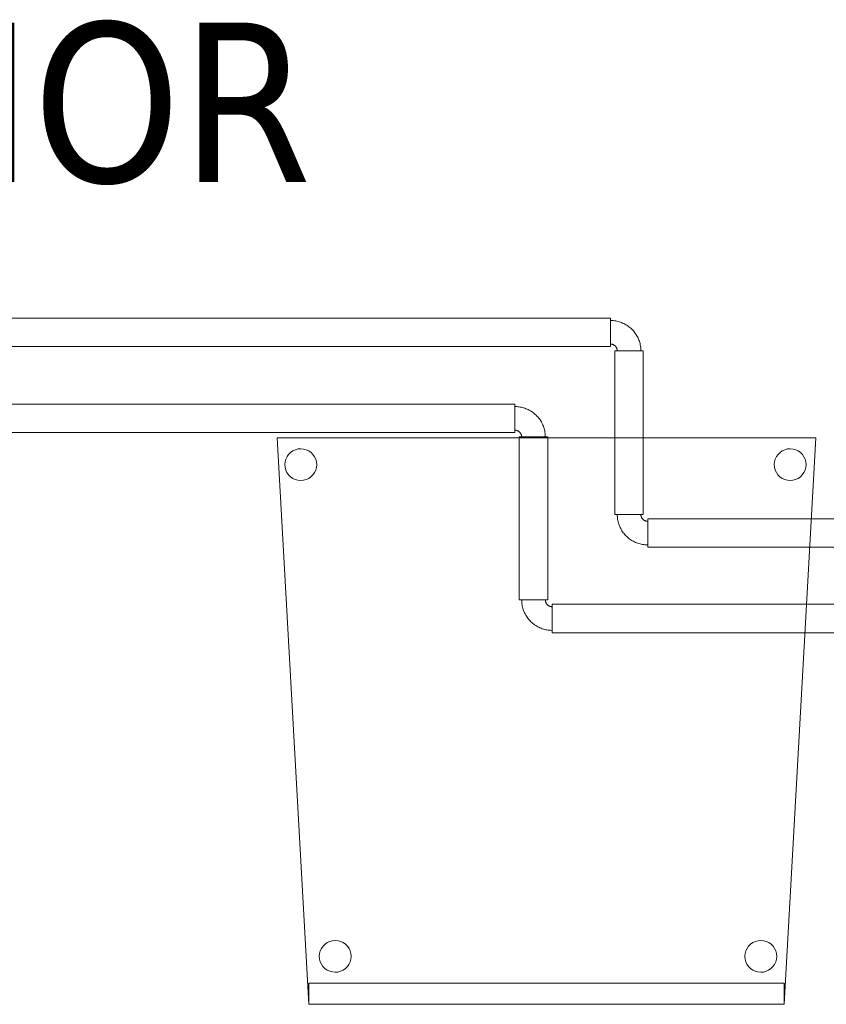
# Model space of a CAD drawing. Header units: metres. Extents: x 391.1 to 427.5, y 12.5 to 28.4.
# Tile 198 of 209: x 418.366 to 419.124, y 16.054 to 16.98. Entities that reach past the tile are written whole.
import ezdxf

# ---------------------------------------------------------------- set-up
doc = ezdxf.new("R2010")
doc.units = ezdxf.units.M
for name, color, linetype, lineweight in [('02_MOBILIARIO', 7, 'Continuous', 18), ('A-DETL-____-MBND', 7, 'Continuous', 18), ('G-____-____-TEXT', 7, 'Continuous', 30), ('P-PIPE-____-OTLN', 7, 'Continuous', 18)]:
    doc.layers.add(name, color=color, linetype=linetype, lineweight=lineweight)
doc.styles.add('Tahoma_4', font='tahoma.ttf', dxfattribs={"height": 0.15})

# ---------------------------------------------------------------- blocks, each defined once
blk = doc.blocks.new('Family - Cadira confident_PA-152530-03_CLI_AIGUA_P0A')
at = {"layer": 'A-DETL-____-MBND', "color": 253, "true_color": 0xaaaaaa}
for p, q in [((0.03, 0), (0, 0.53261)), ((0, 0.53261), (0.50651, 0.53261)), ((0.50651, 0.53261), (0, 0.53261)), ((0, 0.53261), (0.03, 0)), ((0.50651, 0.53261), (0.47651, 0)), ((0.47651, 0), (0.50651, 0.53261)), ((0.01089, 0.51716), (0.01274, 0.519)), ((0.01274, 0.519), (0.01089, 0.51716)), ((0.01274, 0.519), (0.01488, 0.52048)), ((0.01488, 0.52048), (0.01274, 0.519)), ((0.01488, 0.52048), (0.01724, 0.52157)), ((0.01724, 0.52157), (0.01488, 0.52048)), ((0.01724, 0.52157), (0.01976, 0.52223)), ((0.01976, 0.52223), (0.01724, 0.52157)), ((0.01976, 0.52223), (0.02235, 0.52245)), ((0.02235, 0.52245), (0.01976, 0.52223)), ((0.02235, 0.52245), (0.02495, 0.52221)), ((0.02495, 0.52221), (0.02235, 0.52245)), ((0.02495, 0.52221), (0.02746, 0.52153)), ((0.02746, 0.52153), (0.02495, 0.52221)), ((0.02746, 0.52153), (0.02981, 0.52041)), ((0.02981, 0.52041), (0.02746, 0.52153)), ((0.02981, 0.52041), (0.03194, 0.51891)), ((0.03194, 0.51891), (0.02981, 0.52041)), ((0.03194, 0.51891), (0.03377, 0.51706)), ((0.03377, 0.51706), (0.03194, 0.51891)), ((0.47089, 0.51716), (0.47274, 0.519)), ((0.47274, 0.519), (0.47089, 0.51716)), ((0.47274, 0.519), (0.47488, 0.52048)), ((0.47488, 0.52048), (0.47274, 0.519)), ((0.47488, 0.52048), (0.47724, 0.52157)), ((0.47724, 0.52157), (0.47488, 0.52048)), ((0.47724, 0.52157), (0.47976, 0.52223)), ((0.47976, 0.52223), (0.47724, 0.52157)), ((0.47976, 0.52223), (0.48235, 0.52245)), ((0.48235, 0.52245), (0.47976, 0.52223)), ((0.48235, 0.52245), (0.48495, 0.52221)), ((0.48495, 0.52221), (0.48235, 0.52245)), ((0.48495, 0.52221), (0.48746, 0.52153)), ((0.48746, 0.52153), (0.48495, 0.52221)), ((0.48746, 0.52153), (0.48981, 0.52041)), ((0.48981, 0.52041), (0.48746, 0.52153)), ((0.48981, 0.52041), (0.49194, 0.51891)), ((0.49194, 0.51891), (0.48981, 0.52041)), ((0.49194, 0.51891), (0.49377, 0.51706)), ((0.49377, 0.51706), (0.49194, 0.51891)), ((0.00735, 0.50758), (0.00759, 0.51017)), ((0.00759, 0.51017), (0.00735, 0.50758)), ((0.00759, 0.51017), (0.00827, 0.51268)), ((0.00827, 0.51268), (0.00759, 0.51017)), ((0.00827, 0.51268), (0.00938, 0.51504)), ((0.00938, 0.51504), (0.00827, 0.51268)), ((0.00938, 0.51504), (0.01089, 0.51716)), ((0.01089, 0.51716), (0.00938, 0.51504)), ((0.03377, 0.51706), (0.03526, 0.51492)), ((0.03526, 0.51492), (0.03377, 0.51706)), ((0.03526, 0.51492), (0.03635, 0.51256)), ((0.03635, 0.51256), (0.03526, 0.51492)), ((0.03635, 0.51256), (0.03701, 0.51004)), ((0.03701, 0.51004), (0.03635, 0.51256)), ((0.03701, 0.51004), (0.03723, 0.50745)), ((0.03723, 0.50745), (0.03701, 0.51004)), ((0.46735, 0.50758), (0.46759, 0.51017)), ((0.46759, 0.51017), (0.46735, 0.50758)), ((0.46759, 0.51017), (0.46827, 0.51268)), ((0.46827, 0.51268), (0.46759, 0.51017)), ((0.46827, 0.51268), (0.46938, 0.51504)), ((0.46938, 0.51504), (0.46827, 0.51268)), ((0.46938, 0.51504), (0.47089, 0.51716)), ((0.47089, 0.51716), (0.46938, 0.51504)), ((0.49377, 0.51706), (0.49526, 0.51492)), ((0.49526, 0.51492), (0.49377, 0.51706)), ((0.49526, 0.51492), (0.49635, 0.51256)), ((0.49635, 0.51256), (0.49526, 0.51492)), ((0.49635, 0.51256), (0.49701, 0.51004)), ((0.49701, 0.51004), (0.49635, 0.51256)), ((0.49701, 0.51004), (0.49723, 0.50745)), ((0.49723, 0.50745), (0.49701, 0.51004)), ((0.00757, 0.50498), (0.00735, 0.50758)), ((0.00735, 0.50758), (0.00757, 0.50498)), ((0.00823, 0.50246), (0.00757, 0.50498)), ((0.00757, 0.50498), (0.00823, 0.50246)), ((0.00932, 0.5001), (0.00823, 0.50246)), ((0.00823, 0.50246), (0.00932, 0.5001)), ((0.0108, 0.49796), (0.00932, 0.5001)), ((0.00932, 0.5001), (0.0108, 0.49796)), ((0.0363, 0.50234), (0.03519, 0.49999)), ((0.03519, 0.49999), (0.0363, 0.50234)), ((0.03699, 0.50485), (0.0363, 0.50234)), ((0.0363, 0.50234), (0.03699, 0.50485)), ((0.03723, 0.50745), (0.03699, 0.50485)), ((0.03699, 0.50485), (0.03723, 0.50745)), ((0.46757, 0.50498), (0.46735, 0.50758)), ((0.46735, 0.50758), (0.46757, 0.50498)), ((0.46823, 0.50246), (0.46757, 0.50498)), ((0.46757, 0.50498), (0.46823, 0.50246)), ((0.46932, 0.5001), (0.46823, 0.50246)), ((0.46823, 0.50246), (0.46932, 0.5001)), ((0.4708, 0.49796), (0.46932, 0.5001)), ((0.46932, 0.5001), (0.4708, 0.49796)), ((0.4963, 0.50234), (0.49519, 0.49999)), ((0.49519, 0.49999), (0.4963, 0.50234)), ((0.49699, 0.50485), (0.4963, 0.50234)), ((0.4963, 0.50234), (0.49699, 0.50485)), ((0.49723, 0.50745), (0.49699, 0.50485)), ((0.49699, 0.50485), (0.49723, 0.50745)), ((0.01264, 0.49611), (0.0108, 0.49796)), ((0.0108, 0.49796), (0.01264, 0.49611)), ((0.01476, 0.49461), (0.01264, 0.49611)), ((0.01264, 0.49611), (0.01476, 0.49461)), ((0.01712, 0.4935), (0.01476, 0.49461)), ((0.01476, 0.49461), (0.01712, 0.4935)), ((0.01963, 0.49281), (0.01712, 0.4935)), ((0.01712, 0.4935), (0.01963, 0.49281)), ((0.02222, 0.49257), (0.01963, 0.49281)), ((0.01963, 0.49281), (0.02222, 0.49257)), ((0.02482, 0.49279), (0.02222, 0.49257)), ((0.02222, 0.49257), (0.02482, 0.49279)), ((0.02734, 0.49345), (0.02482, 0.49279)), ((0.02482, 0.49279), (0.02734, 0.49345)), ((0.0297, 0.49454), (0.02734, 0.49345)), ((0.02734, 0.49345), (0.0297, 0.49454)), ((0.03184, 0.49603), (0.0297, 0.49454)), ((0.0297, 0.49454), (0.03184, 0.49603)), ((0.03369, 0.49786), (0.03184, 0.49603)), ((0.03184, 0.49603), (0.03369, 0.49786)), ((0.03519, 0.49999), (0.03369, 0.49786)), ((0.03369, 0.49786), (0.03519, 0.49999)), ((0.47264, 0.49611), (0.4708, 0.49796)), ((0.4708, 0.49796), (0.47264, 0.49611)), ((0.47476, 0.49461), (0.47264, 0.49611)), ((0.47264, 0.49611), (0.47476, 0.49461)), ((0.47712, 0.4935), (0.47476, 0.49461)), ((0.47476, 0.49461), (0.47712, 0.4935)), ((0.47963, 0.49281), (0.47712, 0.4935)), ((0.47712, 0.4935), (0.47963, 0.49281)), ((0.48222, 0.49257), (0.47963, 0.49281)), ((0.47963, 0.49281), (0.48222, 0.49257)), ((0.48482, 0.49279), (0.48222, 0.49257)), ((0.48222, 0.49257), (0.48482, 0.49279)), ((0.48734, 0.49345), (0.48482, 0.49279)), ((0.48482, 0.49279), (0.48734, 0.49345)), ((0.4897, 0.49454), (0.48734, 0.49345)), ((0.48734, 0.49345), (0.4897, 0.49454)), ((0.49184, 0.49603), (0.4897, 0.49454)), ((0.4897, 0.49454), (0.49184, 0.49603)), ((0.49369, 0.49786), (0.49184, 0.49603)), ((0.49184, 0.49603), (0.49369, 0.49786)), ((0.49519, 0.49999), (0.49369, 0.49786)), ((0.49369, 0.49786), (0.49519, 0.49999)), ((0.04325, 0.05476), (0.0451, 0.05659)), ((0.0451, 0.05659), (0.04325, 0.05476)), ((0.0451, 0.05659), (0.04724, 0.05807)), ((0.04724, 0.05807), (0.0451, 0.05659)), ((0.04724, 0.05807), (0.0496, 0.05916)), ((0.0496, 0.05916), (0.04724, 0.05807)), ((0.0496, 0.05916), (0.05212, 0.05983)), ((0.05212, 0.05983), (0.0496, 0.05916)), ((0.05212, 0.05983), (0.05472, 0.06004)), ((0.05472, 0.06004), (0.05212, 0.05983)), ((0.05472, 0.06004), (0.05731, 0.0598)), ((0.05731, 0.0598), (0.05472, 0.06004)), ((0.05731, 0.0598), (0.05982, 0.05912)), ((0.05982, 0.05912), (0.05731, 0.0598)), ((0.05982, 0.05912), (0.06218, 0.05801)), ((0.06218, 0.05801), (0.05982, 0.05912)), ((0.06218, 0.05801), (0.0643, 0.0565)), ((0.0643, 0.0565), (0.06218, 0.05801)), ((0.0643, 0.0565), (0.06614, 0.05466)), ((0.06614, 0.05466), (0.0643, 0.0565)), ((0.44325, 0.05476), (0.4451, 0.05659)), ((0.4451, 0.05659), (0.44325, 0.05476)), ((0.4451, 0.05659), (0.44724, 0.05807)), ((0.44724, 0.05807), (0.4451, 0.05659)), ((0.44724, 0.05807), (0.4496, 0.05916)), ((0.4496, 0.05916), (0.44724, 0.05807)), ((0.4496, 0.05916), (0.45212, 0.05983)), ((0.45212, 0.05983), (0.4496, 0.05916)), ((0.45212, 0.05983), (0.45472, 0.06004)), ((0.45472, 0.06004), (0.45212, 0.05983)), ((0.45472, 0.06004), (0.45731, 0.0598)), ((0.45731, 0.0598), (0.45472, 0.06004)), ((0.45731, 0.0598), (0.45982, 0.05912)), ((0.45982, 0.05912), (0.45731, 0.0598)), ((0.45982, 0.05912), (0.46218, 0.05801)), ((0.46218, 0.05801), (0.45982, 0.05912)), ((0.46218, 0.05801), (0.4643, 0.0565)), ((0.4643, 0.0565), (0.46218, 0.05801)), ((0.4643, 0.0565), (0.46614, 0.05466)), ((0.46614, 0.05466), (0.4643, 0.0565)), ((0.03971, 0.04517), (0.03995, 0.04776)), ((0.03995, 0.04776), (0.03971, 0.04517)), ((0.03995, 0.04776), (0.04064, 0.05027)), ((0.04064, 0.05027), (0.03995, 0.04776)), ((0.04064, 0.05027), (0.04175, 0.05263)), ((0.04175, 0.05263), (0.04064, 0.05027)), ((0.04175, 0.05263), (0.04325, 0.05476)), ((0.04325, 0.05476), (0.04175, 0.05263)), ((0.06614, 0.05466), (0.06762, 0.05252)), ((0.06762, 0.05252), (0.06614, 0.05466)), ((0.06762, 0.05252), (0.06871, 0.05015)), ((0.06871, 0.05015), (0.06762, 0.05252)), ((0.06871, 0.05015), (0.06937, 0.04763)), ((0.06937, 0.04763), (0.06871, 0.05015)), ((0.06937, 0.04763), (0.06959, 0.04504)), ((0.06959, 0.04504), (0.06937, 0.04763)), ((0.43971, 0.04517), (0.43995, 0.04776)), ((0.43995, 0.04776), (0.43971, 0.04517)), ((0.43995, 0.04776), (0.44064, 0.05027)), ((0.44064, 0.05027), (0.43995, 0.04776)), ((0.44064, 0.05027), (0.44175, 0.05263)), ((0.44175, 0.05263), (0.44064, 0.05027)), ((0.44175, 0.05263), (0.44325, 0.05476)), ((0.44325, 0.05476), (0.44175, 0.05263)), ((0.46614, 0.05466), (0.46762, 0.05252)), ((0.46762, 0.05252), (0.46614, 0.05466)), ((0.46762, 0.05252), (0.46871, 0.05015)), ((0.46871, 0.05015), (0.46762, 0.05252)), ((0.46871, 0.05015), (0.46937, 0.04763)), ((0.46937, 0.04763), (0.46871, 0.05015)), ((0.46937, 0.04763), (0.46959, 0.04504)), ((0.46959, 0.04504), (0.46937, 0.04763)), ((0.03993, 0.04257), (0.03971, 0.04517)), ((0.03971, 0.04517), (0.03993, 0.04257)), ((0.04059, 0.04006), (0.03993, 0.04257)), ((0.03993, 0.04257), (0.04059, 0.04006)), ((0.04168, 0.03769), (0.04059, 0.04006)), ((0.04059, 0.04006), (0.04168, 0.03769)), ((0.04317, 0.03555), (0.04168, 0.03769)), ((0.04168, 0.03769), (0.04317, 0.03555)), ((0.06756, 0.03758), (0.06605, 0.03545)), ((0.06605, 0.03545), (0.06756, 0.03758)), ((0.06867, 0.03993), (0.06756, 0.03758)), ((0.06756, 0.03758), (0.06867, 0.03993)), ((0.06935, 0.04245), (0.06867, 0.03993)), ((0.06867, 0.03993), (0.06935, 0.04245)), ((0.06959, 0.04504), (0.06935, 0.04245)), ((0.06935, 0.04245), (0.06959, 0.04504)), ((0.43993, 0.04257), (0.43971, 0.04517)), ((0.43971, 0.04517), (0.43993, 0.04257)), ((0.44059, 0.04006), (0.43993, 0.04257)), ((0.43993, 0.04257), (0.44059, 0.04006)), ((0.44168, 0.03769), (0.44059, 0.04006)), ((0.44059, 0.04006), (0.44168, 0.03769)), ((0.44317, 0.03555), (0.44168, 0.03769)), ((0.44168, 0.03769), (0.44317, 0.03555)), ((0.46756, 0.03758), (0.46605, 0.03545)), ((0.46605, 0.03545), (0.46756, 0.03758)), ((0.46867, 0.03993), (0.46756, 0.03758)), ((0.46756, 0.03758), (0.46867, 0.03993)), ((0.46935, 0.04245), (0.46867, 0.03993)), ((0.46867, 0.03993), (0.46935, 0.04245)), ((0.46959, 0.04504), (0.46935, 0.04245)), ((0.46935, 0.04245), (0.46959, 0.04504)), ((0.045, 0.0337), (0.04317, 0.03555)), ((0.04317, 0.03555), (0.045, 0.0337)), ((0.04713, 0.0322), (0.045, 0.0337)), ((0.045, 0.0337), (0.04713, 0.0322)), ((0.04948, 0.03109), (0.04713, 0.0322)), ((0.04713, 0.0322), (0.04948, 0.03109)), ((0.05199, 0.0304), (0.04948, 0.03109)), ((0.04948, 0.03109), (0.05199, 0.0304)), ((0.05459, 0.03017), (0.05199, 0.0304)), ((0.05199, 0.0304), (0.05459, 0.03017)), ((0.05718, 0.03038), (0.05459, 0.03017)), ((0.05459, 0.03017), (0.05718, 0.03038)), ((0.0597, 0.03104), (0.05718, 0.03038)), ((0.05718, 0.03038), (0.0597, 0.03104)), ((0.06206, 0.03213), (0.0597, 0.03104)), ((0.0597, 0.03104), (0.06206, 0.03213)), ((0.0642, 0.03362), (0.06206, 0.03213)), ((0.06206, 0.03213), (0.0642, 0.03362)), ((0.06605, 0.03545), (0.0642, 0.03362)), ((0.0642, 0.03362), (0.06605, 0.03545)), ((0.445, 0.0337), (0.44317, 0.03555)), ((0.44317, 0.03555), (0.445, 0.0337)), ((0.44713, 0.0322), (0.445, 0.0337)), ((0.445, 0.0337), (0.44713, 0.0322)), ((0.44948, 0.03109), (0.44713, 0.0322)), ((0.44713, 0.0322), (0.44948, 0.03109)), ((0.45199, 0.0304), (0.44948, 0.03109)), ((0.44948, 0.03109), (0.45199, 0.0304)), ((0.45459, 0.03017), (0.45199, 0.0304)), ((0.45199, 0.0304), (0.45459, 0.03017)), ((0.45718, 0.03038), (0.45459, 0.03017)), ((0.45459, 0.03017), (0.45718, 0.03038)), ((0.4597, 0.03104), (0.45718, 0.03038)), ((0.45718, 0.03038), (0.4597, 0.03104)), ((0.46206, 0.03213), (0.4597, 0.03104)), ((0.4597, 0.03104), (0.46206, 0.03213)), ((0.4642, 0.03362), (0.46206, 0.03213)), ((0.46206, 0.03213), (0.4642, 0.03362)), ((0.46605, 0.03545), (0.4642, 0.03362)), ((0.4642, 0.03362), (0.46605, 0.03545)), ((0.03, 0), (0.03, 0.02)), ((0.03, 0.02), (0.47651, 0.02)), ((0.47651, 0.02), (0.03, 0.02)), ((0.03, 0.02), (0.03, 0)), ((0.47651, 0.02), (0.47651, 0)), ((0.47651, 0), (0.47651, 0.02)), ((0.47651, 0), (0.03, 0)), ((0.03, 0), (0.47651, 0)), ((0.03, 0), (0.47651, 0)), ((0.47651, 0), (0.03, 0))]:
    blk.add_line(p, q, dxfattribs=at)
blk = doc.blocks.new('LONDR55-XX_ZZ-ARQ-CAA-M3D-Londres55_ifc-1-03_CLI_AIGUA_P0A')
at = {"layer": '02_MOBILIARIO', "color": 253, "lineweight": 18, "true_color": 0xaaaaaa}
blk.add_blockref('Family - Cadira confident_PA-152530-03_CLI_AIGUA_P0A', (418.60789, 16.05366), dxfattribs=at)
blk = doc.blocks.new('M_Codo - Genérico - Estándar-V9-03_CLI_AIGUA_P0A')
at = {"layer": 'P-PIPE-____-OTLN', "color": 145, "true_color": 0x527ca5}
for p, q in [((-0.01746, 0.01111), (-0.01746, -0.01111)), ((-0.01746, 0.01111), (-0.01746, -0.01111)), ((0.01111, 0.01746), (-0.01111, 0.01746)), ((0.01111, 0.01746), (-0.01111, 0.01746))]:
    blk.add_line(p, q, dxfattribs=at)
at = {"layer": 'P-PIPE-____-OTLN', "color": 145, "true_color": 0x527ca5, "flags": 128}
for points in [[(-0.01111, 0.01746), (-0.01112, 0.01721), (-0.01113, 0.01696), (-0.01116, 0.0167), (-0.01119, 0.01645), (-0.01124, 0.0162), (-0.01129, 0.01595), (-0.01136, 0.01571), (-0.01143, 0.01547), (-0.01152, 0.01523), (-0.01161, 0.01499), (-0.01172, 0.01476), (-0.01183, 0.01453), (-0.01195, 0.01431), (-0.01208, 0.01409), (-0.01222, 0.01388), (-0.01237, 0.01367), (-0.01252, 0.01347), (-0.01269, 0.01328), (-0.01286, 0.01309), (-0.01304, 0.01291), (-0.01322, 0.01273), (-0.01342, 0.01257), (-0.01362, 0.01241), (-0.01382, 0.01226), (-0.01403, 0.01212), (-0.01425, 0.01199), (-0.01447, 0.01186), (-0.0147, 0.01175), (-0.01493, 0.01164), (-0.01516, 0.01154), (-0.0154, 0.01146), (-0.01564, 0.01138), (-0.01589, 0.01131), (-0.01613, 0.01125), (-0.01638, 0.0112), (-0.01663, 0.01117), (-0.01689, 0.01114), (-0.01714, 0.01112), (-0.01739, 0.01111), (-0.01746, 0.01111)], [(-0.01746, -0.01111), (-0.01632, -0.01109), (-0.01518, -0.01102), (-0.01404, -0.01091), (-0.01291, -0.01075), (-0.01179, -0.01054), (-0.01067, -0.01029), (-0.00957, -0.01), (-0.00847, -0.00966), (-0.0074, -0.00928), (-0.00633, -0.00886), (-0.00529, -0.00839), (-0.00427, -0.00788), (-0.00326, -0.00734), (-0.00228, -0.00675), (-0.00133, -0.00612), (-0.0004, -0.00546), (0.00051, -0.00476), (0.00138, -0.00402), (0.00222, -0.00325), (0.00304, -0.00245), (0.00382, -0.00161), (0.00456, -0.00074), (0.00527, 0.00015), (0.00595, 0.00107), (0.00658, 0.00202), (0.00718, 0.003), (0.00774, 0.00399), (0.00826, 0.00501), (0.00874, 0.00605), (0.00917, 0.00711), (0.00956, 0.00818), (0.00991, 0.00927), (0.01022, 0.01037), (0.01048, 0.01148), (0.0107, 0.01261), (0.01087, 0.01374), (0.01099, 0.01487), (0.01108, 0.01601), (0.01111, 0.01715), (0.01111, 0.01746)]]:
    blk.add_lwpolyline(points, dxfattribs=at)
blk = doc.blocks.new('M_Codo - Genérico - Estándar-V10-03_CLI_AIGUA_P0A')
at = {"layer": 'P-PIPE-____-OTLN', "color": 175, "true_color": 0x5046b4}
for p, q in [((-0.01746, 0.01111), (-0.01746, -0.01111)), ((-0.01746, 0.01111), (-0.01746, -0.01111)), ((0.01111, 0.01746), (-0.01111, 0.01746)), ((0.01111, 0.01746), (-0.01111, 0.01746))]:
    blk.add_line(p, q, dxfattribs=at)
at = {"layer": 'P-PIPE-____-OTLN', "color": 175, "true_color": 0x5046b4, "flags": 128}
for points in [[(-0.01111, 0.01746), (-0.01112, 0.01721), (-0.01113, 0.01696), (-0.01116, 0.0167), (-0.01119, 0.01645), (-0.01124, 0.0162), (-0.01129, 0.01595), (-0.01136, 0.01571), (-0.01143, 0.01547), (-0.01152, 0.01523), (-0.01161, 0.01499), (-0.01172, 0.01476), (-0.01183, 0.01453), (-0.01195, 0.01431), (-0.01208, 0.01409), (-0.01222, 0.01388), (-0.01237, 0.01367), (-0.01252, 0.01347), (-0.01269, 0.01328), (-0.01286, 0.01309), (-0.01304, 0.01291), (-0.01322, 0.01273), (-0.01342, 0.01257), (-0.01362, 0.01241), (-0.01382, 0.01226), (-0.01403, 0.01212), (-0.01425, 0.01199), (-0.01447, 0.01186), (-0.0147, 0.01175), (-0.01493, 0.01164), (-0.01516, 0.01154), (-0.0154, 0.01146), (-0.01564, 0.01138), (-0.01589, 0.01131), (-0.01613, 0.01125), (-0.01638, 0.0112), (-0.01663, 0.01117), (-0.01689, 0.01114), (-0.01714, 0.01112), (-0.01739, 0.01111), (-0.01746, 0.01111)], [(-0.01746, -0.01111), (-0.01632, -0.01109), (-0.01518, -0.01102), (-0.01404, -0.01091), (-0.01291, -0.01075), (-0.01179, -0.01054), (-0.01067, -0.01029), (-0.00957, -0.01), (-0.00847, -0.00966), (-0.0074, -0.00928), (-0.00633, -0.00886), (-0.00529, -0.00839), (-0.00427, -0.00788), (-0.00326, -0.00734), (-0.00228, -0.00675), (-0.00133, -0.00612), (-0.0004, -0.00546), (0.00051, -0.00476), (0.00138, -0.00402), (0.00222, -0.00325), (0.00304, -0.00245), (0.00382, -0.00161), (0.00456, -0.00074), (0.00527, 0.00015), (0.00595, 0.00107), (0.00658, 0.00202), (0.00718, 0.003), (0.00774, 0.00399), (0.00826, 0.00501), (0.00874, 0.00605), (0.00917, 0.00711), (0.00956, 0.00818), (0.00991, 0.00927), (0.01022, 0.01037), (0.01048, 0.01148), (0.0107, 0.01261), (0.01087, 0.01374), (0.01099, 0.01487), (0.01108, 0.01601), (0.01111, 0.01715), (0.01111, 0.01746)]]:
    blk.add_lwpolyline(points, dxfattribs=at)

msp = doc.modelspace()

# ---------------------------------------------------------------- linework, layer by layer
at = {"layer": 'P-PIPE-____-OTLN', "color": 145, "true_color": 0x527ca5}
for p, q in [((418.9213, 16.69895), (417.80715, 16.69895)), ((418.9213, 16.67225), (418.9213, 16.69895)), ((417.80715, 16.67225), (418.9213, 16.67225)), ((418.92542, 16.66814), (418.92542, 16.51425)), ((418.95212, 16.66814), (418.92542, 16.66814)), ((418.95212, 16.51425), (418.95212, 16.66814)), ((418.92542, 16.51425), (418.95212, 16.51425)), ((419.58182, 16.51014), (418.95623, 16.51014)), ((418.95623, 16.51014), (418.95623, 16.48344)), ((418.95623, 16.48344), (419.58182, 16.48344))]:
    msp.add_line(p, q, dxfattribs=at)
at = {"layer": 'P-PIPE-____-OTLN', "color": 175, "true_color": 0x5046b4}
for p, q in [((418.83148, 16.61798), (417.80715, 16.61798)), ((418.83148, 16.59128), (418.83148, 16.61798)), ((417.80715, 16.59128), (418.83148, 16.59128)), ((418.83559, 16.58717), (418.83559, 16.43391)), ((418.86229, 16.58717), (418.83559, 16.58717)), ((418.86229, 16.43391), (418.86229, 16.58717)), ((418.83559, 16.43391), (418.86229, 16.43391)), ((419.50148, 16.4298), (418.86641, 16.4298)), ((418.86641, 16.4298), (418.86641, 16.4031)), ((418.86641, 16.4031), (419.50148, 16.4031))]:
    msp.add_line(p, q, dxfattribs=at)

# ---------------------------------------------------------------- block references
at = {"lineweight": 5}
msp.add_blockref('LONDR55-XX_ZZ-ARQ-CAA-M3D-Londres55_ifc-1-03_CLI_AIGUA_P0A', (0, 0), dxfattribs=at)
at = {"layer": 'P-PIPE-____-OTLN', "color": 145, "true_color": 0x527ca5}
for p, rotation in [((418.93877, 16.6856), 90), ((418.93877, 16.49679), 270)]:
    msp.add_blockref('M_Codo - Genérico - Estándar-V9-03_CLI_AIGUA_P0A', p, dxfattribs=dict(at, rotation=rotation))
at = {"layer": 'P-PIPE-____-OTLN', "color": 175, "true_color": 0x5046b4}
for p, rotation in [((418.84894, 16.60463), 90), ((418.84894, 16.41645), 270)]:
    msp.add_blockref('M_Codo - Genérico - Estándar-V10-03_CLI_AIGUA_P0A', p, dxfattribs=dict(at, rotation=rotation))

# ---------------------------------------------------------------- texts
at = {"layer": 'G-____-____-TEXT', "insert": (417.74272, 16.97693), "char_height": 0.15, "width": 1.1383962, "attachment_point": 1, "style": 'Tahoma_4'}
msp.add_mtext('SUPERIOR', dxfattribs=at)

doc.saveas('drawing.dxf')
